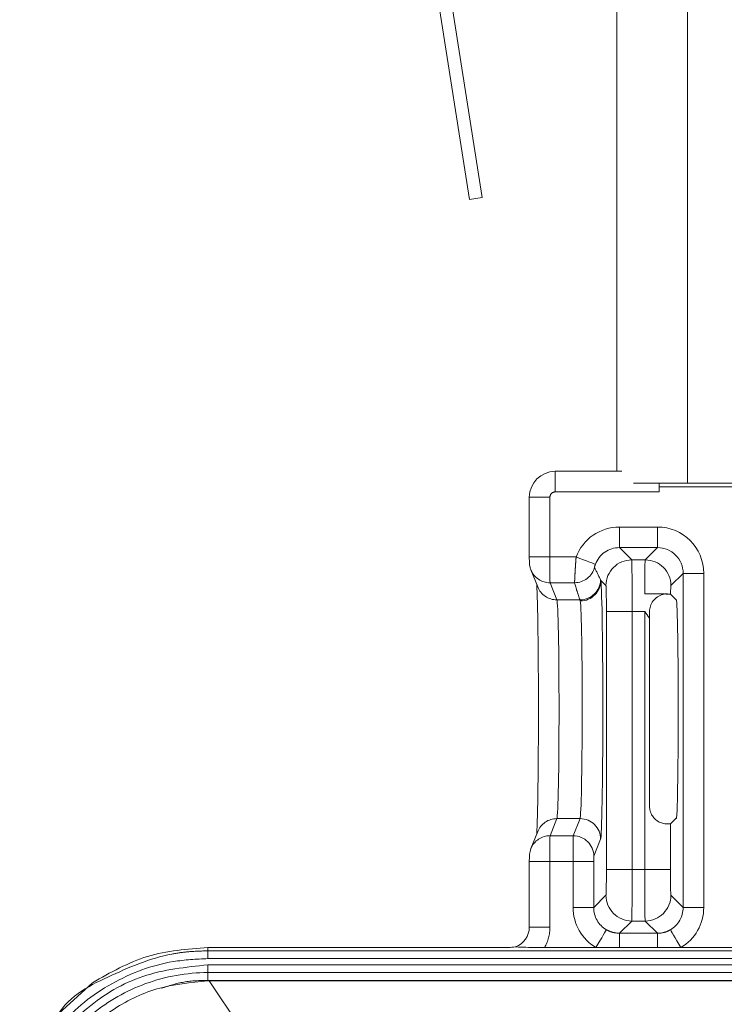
# Model space of a CAD drawing. Header units: millimetres. Extents: x 2 to 601, y 5 to 415.
# Tile 10 of 141: x 40.33 to 43.07, y 46.41 to 50.23. Entities that reach past the tile are written whole.
import ezdxf

# ---------------------------------------------------------------- set-up
doc = ezdxf.new("R2010")
doc.units = ezdxf.units.MM
doc.linetypes.add('PHANTOM', pattern=[12.7, 6.35, -1.27, 1.27, -1.27, 1.27, -1.27])

msp = doc.modelspace()

# ---------------------------------------------------------------- linework, layer by layer
at = {"color": 7, "linetype": 'Continuous', "lineweight": 15}
for p, q in [((42.6528, 48.4773), (42.6528, 90.6188)), ((41.9199, 50.5541), (42.0814, 49.5321)), ((41.9693, 50.5618), (42.1308, 49.5399)), ((42.1308, 49.5399), (42.0814, 49.5321)), ((42.4133, 48.4773), (42.673, 48.4773)), ((42.9278, 48.4307), (42.7179, 48.4307)), ((42.8178, 48.4177), (42.8178, 48.3973)), ((43.3278, 48.4307), (42.9278, 48.4307)), ((42.3133, 48.1447), (42.3133, 48.3773)), ((42.3194, 48.095), (42.346, 48.0285)), ((42.4891, 48.0448), (42.3937, 48.0448)), ((42.8836, 47.9781), (42.8617, 47.9999)), ((42.8836, 47.9779), (42.8836, 47.9781)), ((42.8836, 47.9779), (42.8844, 47.9779)), ((42.7797, 47.9075), (42.7797, 47.1776)), ((42.8613, 47.1093), (42.8832, 47.1312)), ((42.8848, 47.1312), (42.8832, 47.1312)), ((42.346, 47.0789), (42.3194, 47.0124)), ((42.3133, 46.7072), (42.3133, 46.9627)), ((42.2319, 46.6287), (41.0654, 46.6287)), ((42.5721, 46.6287), (42.3727, 46.6287)), ((42.6632, 46.6287), (42.5721, 46.6287)), ((42.8106, 46.6287), (42.6632, 46.6287)), ((42.9017, 46.6287), (42.8106, 46.6287)), ((43.2221, 46.6287), (42.9017, 46.6287)), ((40.6174, 46.492), (40.4429, 46.3324)), ((41.0654, 46.4986), (41.0704, 46.4987)), ((47.0974, 46.4987), (41.0704, 46.4987))]:
    msp.add_line(p, q, dxfattribs=at)
at = {"color": 7, "linetype": 'PHANTOM', "lineweight": 0}
for p, q in [((42.9278, 48.4307), (42.9278, 90.6188)), ((42.4133, 48.4773), (42.4133, 48.3973)), ((42.8178, 48.3973), (42.4133, 48.3973)), ((44.0345, 48.4177), (42.8178, 48.4177)), ((42.3133, 48.3773), (42.3933, 48.3773)), ((42.3933, 48.3773), (42.3933, 48.1447)), ((42.6633, 48.2611), (42.8106, 48.2611)), ((42.6633, 48.2611), (42.6633, 48.1811)), ((42.8106, 48.2611), (42.8106, 48.1811)), ((42.8106, 48.1811), (42.6633, 48.1811)), ((42.6633, 48.1811), (42.7108, 48.1336)), ((42.763, 48.1336), (42.8106, 48.1811)), ((42.3133, 48.1447), (42.3933, 48.1447)), ((42.3933, 48.1447), (42.4949, 48.1447)), ((42.7108, 48.1336), (42.763, 48.1336)), ((42.5902, 48.0564), (42.5911, 48.0533)), ((42.6109, 48.0336), (42.5911, 48.0533)), ((42.9106, 48.0811), (42.863, 48.0336)), ((42.9106, 46.7839), (42.9106, 48.0811)), ((42.9106, 48.0811), (42.9905, 48.0811)), ((42.9905, 48.0811), (42.9905, 46.7839)), ((42.3937, 48.0448), (42.4202, 47.9783)), ((42.4202, 47.9783), (42.5103, 47.9783)), ((42.5111, 47.9742), (42.5103, 47.9783)), ((42.6126, 46.9314), (42.6126, 47.9336)), ((42.7126, 47.9336), (42.6126, 47.9336)), ((42.7613, 47.9336), (42.7126, 47.9336)), ((42.7126, 47.9336), (42.7126, 46.9314)), ((42.7613, 46.9314), (42.7613, 47.9336)), ((42.4202, 47.1291), (42.3937, 47.0626)), ((42.4202, 47.1291), (42.5102, 47.1291)), ((42.4836, 47.0626), (42.5102, 47.1291)), ((42.8613, 47.1093), (42.8613, 46.9314)), ((42.3937, 47.0626), (42.4836, 47.0626)), ((42.5902, 47.0492), (42.5636, 46.9827)), ((42.3133, 46.9627), (42.3933, 46.9627)), ((42.4833, 46.9627), (42.3933, 46.9627)), ((42.3933, 46.9627), (42.3933, 46.7072)), ((42.4833, 46.7839), (42.4833, 46.9627)), ((42.5633, 46.9627), (42.4833, 46.9627)), ((42.5633, 46.9627), (42.5633, 46.7839)), ((42.7126, 46.9314), (42.6126, 46.9314)), ((42.7126, 46.9314), (42.7613, 46.9314)), ((42.8613, 46.9314), (42.7613, 46.9314)), ((42.5633, 46.7839), (42.6109, 46.8314)), ((42.863, 46.8314), (42.9106, 46.7839)), ((42.5633, 46.7839), (42.4833, 46.7839)), ((42.9106, 46.7839), (42.9905, 46.7839)), ((42.7108, 46.7314), (42.6632, 46.6838)), ((42.763, 46.7314), (42.7108, 46.7314)), ((42.8106, 46.6838), (42.763, 46.7314)), ((42.3133, 46.7072), (42.3933, 46.7072)), ((42.6632, 46.6838), (42.8106, 46.6838)), ((42.6632, 46.6838), (42.6632, 46.6287)), ((42.8106, 46.6838), (42.8106, 46.6287)), ((41.0654, 46.6157), (41.0654, 46.6287)), ((41.0654, 46.5857), (41.0654, 46.6157)), ((41.0654, 46.6157), (43.9894, 46.6157)), ((43.9894, 46.5857), (41.0654, 46.5857)), ((41.0654, 46.5612), (41.0654, 46.5313)), ((41.0654, 46.5612), (43.9819, 46.5612)), ((41.0654, 46.5313), (41.0654, 46.5011)), ((43.9819, 46.5313), (41.0654, 46.5313)), ((41.0654, 46.5011), (44.0294, 46.5011)), ((41.0654, 46.5011), (41.0654, 46.4991)), ((41.0704, 46.4987), (41.1887, 46.3233))]:
    msp.add_line(p, q, dxfattribs=at)
at = {"color": 7, "linetype": 'PHANTOM', "lineweight": 0, "flags": 128}
for points in [[(42.4949, 48.1447), (42.5093, 48.1392), (42.5231, 48.134), (42.5359, 48.1292), (42.5472, 48.1249), (42.5565, 48.1214), (42.5635, 48.1188), (42.568, 48.1171), (42.5697, 48.1164)], [(42.6126, 46.6976), (42.6117, 46.696), (42.6093, 46.6919), (42.6055, 46.6854), (42.6004, 46.6769), (42.5943, 46.6665), (42.5874, 46.6547), (42.5799, 46.6419), (42.5721, 46.6287)], [(42.8612, 46.6976), (42.8621, 46.696), (42.8646, 46.6919), (42.8684, 46.6854), (42.8734, 46.6769), (42.8795, 46.6665), (42.8864, 46.6547), (42.8939, 46.6419), (42.9017, 46.6287)]]:
    msp.add_lwpolyline(points, dxfattribs=at)
at = {"color": 7, "linetype": 'PHANTOM', "lineweight": 0}
for centre, radius, start, end in [((42.7109, 48.0335), 0.1, 90.0272, 179.9775), ((42.763, 48.0335), 0.1, 0.0225, 89.9728), ((42.3936, 48.1247), 0.0799, 202.9801, 270.0553), ((42.4891, 48.1248), 0.08, 269.995, 345.8523), ((42.5102, 48.0583), 0.08, 270.0305, 358.6547), ((42.5113, 48.054), 0.0798, 269.8622, 359.538), ((42.4202, 48.0582), 0.0799, 201.7944, 270.0681), ((42.4202, 47.0491), 0.0799, 89.9427, 158.1696), ((42.5102, 47.049), 0.08, 0.0822, 89.968), ((42.3936, 46.9826), 0.0799, 89.9447, 157.0199), ((42.4836, 46.9826), 0.08, 0.0727, 89.9774), ((42.7109, 46.8315), 0.1, 180.0282, 269.9671), ((42.7629, 46.8315), 0.1, 270.0329, 359.9718)]:
    msp.add_arc(centre, radius, start, end, dxfattribs=at)
at = {"color": 7, "linetype": 'Continuous', "lineweight": 15}
for centre, major_axis, ratio, start_param, end_param in [((42.4133, 48.3773), (0.0707, 0.0707), 0.999817, 0.78555, 2.356042), ((42.8189, 48.4177), (0, 0.062), 0.017455, 1.360775, 1.570796), ((42.3399, 47.5537), (0, 0.505), 0.017455, 3.432939, 5.991839), ((42.884, 47.5537), (0, 0.425), 0.017455, 3.032659, 6.342043), ((42.7832, 47.9336), (0, 0.2), 0.017455, 1.578426, 1.701625), ((42.7613, 47.1093), (0.1, 0), 0.017455, 5.817024, 6.265732), ((42.2333, 46.7073), (0.0566, -0.0566), 0.999087, 5.82661, 7.068431), ((42.2586, 46.682), (0.0831, 0.0252), 0.565965, 4.221332, 4.550003)]:
    msp.add_ellipse(centre, major_axis=major_axis, ratio=ratio, start_param=start_param, end_param=end_param, dxfattribs=at)
at = {"color": 7, "linetype": 'PHANTOM', "lineweight": 0}
for centre, major_axis, ratio, start_param, end_param in [((42.4133, 48.3773), (0.0141, -0.0141), 0.999695, 2.356347, 3.926839), ((42.6633, 48.0811), (0.1273, -0.1273), 0.999695, 2.356347, 3.566288), ((42.8105, 48.0811), (-0.1273, -0.1273), 0.999695, 2.356347, 3.926839), ((42.6633, 48.0811), (0.0708, -0.0708), 0.999209, 2.356347, 3.566288), ((42.8105, 48.0811), (0.0708, 0.0708), 0.999209, 5.497939, 7.068431), ((42.3937, 48.1447), (0, 0.1), 0.003491, 1.570796, 3.097959), ((42.7108, 47.9336), (0, 0.2), 0.008728, 4.712389, 6.265732), ((42.763, 47.9336), (0, 0.2), 0.008728, 0.017453, 1.222529), ((42.6929, 48.0515), (-0.1384, 0.215), 0.336538, 1.110816, 1.334983), ((42.5898, 47.5537), (0, 0.505), 0.017455, 3.185226, 6.137835), ((42.6929, 47.9716), (-0.1637, 0.289), 0.489368, 1.05402, 1.278188), ((42.6108, 47.9336), (0, 0.1), 0.017455, 4.712389, 6.265732), ((42.863, 47.9336), (0, 0.1), 0.017455, 0.017453, 0.84585), ((42.4199, 47.5537), (0, 0.425), 0.020741, 3.185226, 6.239552), ((42.5098, 47.5537), (0, 0.425), 0.020741, 3.185226, 6.137835), ((42.3937, 46.9627), (0, 0.1), 0.003491, 0.043633, 1.570796), ((42.4837, 46.9627), (0, 0.1), 0.003491, 0.043633, 1.570796), ((42.5636, 46.9627), (0, 0.02), 0.017455, 0.043633, 1.570796), ((42.6108, 46.9314), (0, 0.1), 0.017455, 3.159046, 4.712389), ((42.7108, 46.9314), (0, 0.2), 0.008728, 3.159046, 4.712389), ((42.763, 46.9314), (0, 0.2), 0.008728, 1.570796, 3.124139), ((42.863, 46.9314), (0, 0.1), 0.017455, 1.570796, 3.124139), ((42.6633, 46.7839), (0.1273, 0.1273), 0.999695, 2.356347, 3.395991), ((42.6633, 46.7839), (0.0708, 0.0708), 0.999209, 2.356347, 3.395991), ((42.8105, 46.7839), (0.0708, -0.0708), 0.999209, 6.028787, 7.068431), ((42.8105, 46.7839), (-0.1273, 0.1273), 0.999695, 2.887194, 3.926839), ((42.2333, 46.7073), (0.1132, -0.1132), 0.999695, 0.271999, 0.785246)]:
    msp.add_ellipse(centre, major_axis=major_axis, ratio=ratio, start_param=start_param, end_param=end_param, dxfattribs=at)
at = {"color": 7, "linetype": 'Continuous', "lineweight": 15}
for points, knots in [([(42.3133, 48.1447), (42.3133, 48.1419), (42.3133, 48.1363), (42.3135, 48.1282), (42.3136, 48.1234), (42.314, 48.1166), (42.3153, 48.1069), (42.3178, 48.0994), (42.3194, 48.095)], [0, 0, 0, 0, 0.145183, 0.302603, 0.488959, 0.576442, 0.746047, 1, 1, 1, 1]), ([(42.8617, 47.9999), (42.8599, 48.0002), (42.8568, 48.0007), (42.8341, 48.0013), (42.8063, 48.0017), (42.7802, 48.0019), (42.7653, 48.0019), (42.7614, 48.0019)], [0, 0, 0, 0, 0.305959, 0.517878, 0.730332, 0.9299, 1, 1, 1, 1]), ([(42.7797, 47.9321), (42.7804, 47.9396), (42.7818, 47.9547), (42.793, 47.975), (42.8099, 47.9909), (42.8299, 48.0004), (42.8439, 48.0014), (42.8499, 48.0019)], [0, 0, 0, 0, 0.204444, 0.408651, 0.619578, 0.83879, 1, 1, 1, 1]), ([(42.7613, 47.9336), (42.7615, 47.9334), (42.7676, 47.9246), (42.7737, 47.9159), (42.7797, 47.9075)], [0, 0, 0, 0, 0.028182, 1, 1, 1, 1]), ([(42.8506, 47.1085), (42.8456, 47.1086), (42.8366, 47.1087), (42.8175, 47.1147), (42.8004, 47.1266), (42.7874, 47.1437), (42.7807, 47.1613), (42.78, 47.173), (42.7797, 47.1776)], [0, 0, 0, 0, 0.2196585, 0.3955668, 0.5723404, 0.7313599, 0.893722, 1, 1, 1, 1]), ([(42.3194, 47.0124), (42.3172, 47.0053), (42.3145, 46.9967), (42.3138, 46.9875), (42.3136, 46.9841), (42.3135, 46.98), (42.3134, 46.9734), (42.3133, 46.9666), (42.3133, 46.9633), (42.3133, 46.9627)], [0, 0, 0, 0, 0.386903, 0.46987, 0.531205, 0.635419, 0.819657, 0.969325, 1, 1, 1, 1]), ([(41.0654, 46.6287), (40.9856, 46.6226), (40.8261, 46.6105), (40.6869, 46.5315), (40.6174, 46.492)], [0, 0, 0, 0, 0.500159, 1, 1, 1, 1]), ([(42.2592, 46.6315), (42.259, 46.6314), (42.2585, 46.6312), (42.2628, 46.6308), (42.2731, 46.6303), (42.2953, 46.6296), (42.3293, 46.6288), (42.3591, 46.6287), (42.3727, 46.6287)], [0, 0, 0, 0, 0.057051, 0.124943, 0.228794, 0.408176, 0.730485, 1, 1, 1, 1]), ([(40.4433, 46.08), (40.4744, 46.1399), (40.5357, 46.2579), (40.6866, 46.3899), (40.8657, 46.4801), (40.9982, 46.4924), (41.0654, 46.4986)], [0, 0, 0, 0, 0.253671, 0.499994, 0.746299, 1, 1, 1, 1])]:
    msp.add_open_spline(points, degree=3, knots=knots, dxfattribs=at)
at = {"color": 7, "linetype": 'PHANTOM', "lineweight": 0}
for points, knots in [([(42.4891, 48.0448), (42.4891, 48.0463), (42.4892, 48.0493), (42.4899, 48.0667), (42.4913, 48.0915), (42.493, 48.1189), (42.4943, 48.1372), (42.4949, 48.1447)], [0, 0, 0, 0, 0.214334, 0.427294, 0.638905, 0.851948, 1, 1, 1, 1]), ([(42.5697, 48.1164), (42.5694, 48.1156), (42.5687, 48.1138), (42.5682, 48.1119), (42.5675, 48.1097), (42.567, 48.1076), (42.5666, 48.1057), (42.5666, 48.1054), (42.5666, 48.1052)], [0, 0, 0, 0, 0.10987, 0.23769, 0.286087, 0.494404, 0.736507, 1, 1, 1, 1]), ([(42.6126, 46.6976), (42.6184, 46.6946), (42.6341, 46.6864), (42.6519, 46.6848), (42.6632, 46.6838)], [0, 0, 0, 0, 0.364967, 1, 1, 1, 1]), ([(42.8106, 46.6838), (42.8124, 46.6839), (42.8243, 46.6841), (42.8419, 46.6876), (42.856, 46.6949), (42.8612, 46.6976)], [0, 0, 0, 0, 0.102012, 0.668729, 1, 1, 1, 1]), ([(40.3348, 46.1239), (40.3348, 46.1239), (40.4224, 46.1239), (40.4362, 46.3959), (40.6772, 46.5165), (40.8583, 46.595), (40.9922, 46.6135), (41.0389, 46.6149), (41.0654, 46.6157)], [0, 0, 0, 0, 0.000002, 0.282457, 0.565689, 0.849589, 0.914618, 1, 1, 1, 1]), ([(41.0654, 46.5857), (41.0204, 46.5834), (40.8907, 46.5765), (40.6861, 46.4993), (40.481, 46.3392), (40.402, 46.1881), (40.3626, 46.1127)], [0, 0, 0, 0, 0.150311, 0.434265, 0.717534, 1, 1, 1, 1]), ([(40.3853, 46.1035), (40.402, 46.1393), (40.453, 46.2491), (40.591, 46.4042), (40.8109, 46.5349), (40.9796, 46.5523), (41.0654, 46.5612)], [0, 0, 0, 0, 0.136735, 0.4186, 0.704475, 1, 1, 1, 1]), ([(41.0654, 46.5313), (41.0654, 46.5313), (40.9835, 46.5313), (40.8213, 46.5021), (40.6096, 46.382), (40.4922, 46.2451), (40.4354, 46.1439), (40.4204, 46.1092), (40.413, 46.0923)], [0, 0, 0, 0, 0.000007, 0.295564, 0.581308, 0.863263, 0.933528, 1, 1, 1, 1]), ([(40.8854, 46.4704), (40.914, 46.4798), (40.9725, 46.4991), (41.034, 46.5004), (41.0654, 46.5011)], [0, 0, 0, 0, 0.48973, 1, 1, 1, 1])]:
    msp.add_open_spline(points, degree=3, knots=knots, dxfattribs=at)

doc.saveas('drawing.dxf')
